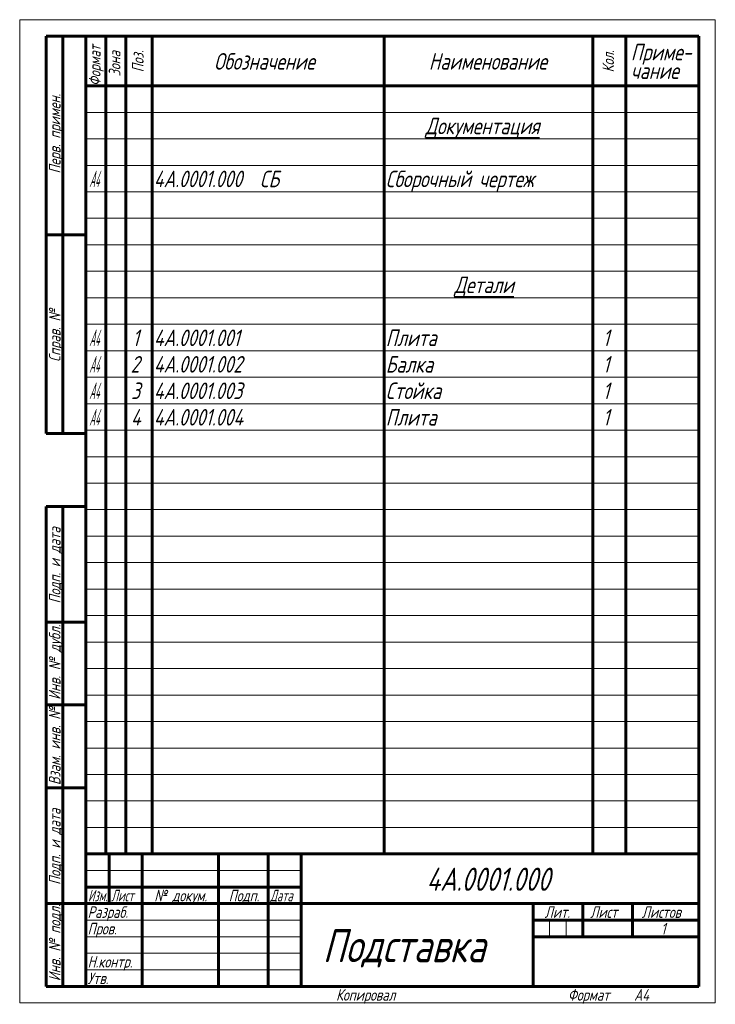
# Model space of a CAD drawing. Header units: millimetres. Extents: x 0 to 210, y -297 to 0.
import ezdxf

# ---------------------------------------------------------------- set-up
doc = ezdxf.new("R2010")
doc.units = ezdxf.units.MM
doc.linetypes.add('K5LT_BASIC', pattern=[0])
doc.linetypes.add('K5LT_THIN', pattern=[0])
doc.styles.add('KTEXTSTYLE', font='GOST_AU.SHX', dxfattribs={"width": 0.96, "height": 5})

# ---------------------------------------------------------------- blocks, each defined once
blk = doc.blocks.new('U0')
at = {"color": 7, "linetype": 'K5LT_THIN', "lineweight": 18}
for p, q in [((0, 0), (210, 0)), ((0, -297), (0, 0)), ((210, 0), (210, -297)), ((20, -28), (26, -28)), ((26, -28), (32, -28)), ((32, -28), (40, -28)), ((40, -28), (110, -28)), ((110, -28), (173, -28)), ((173, -28), (183, -28)), ((183, -28), (205, -28)), ((20, -36), (26, -36)), ((26, -36), (32, -36)), ((32, -36), (40, -36)), ((40, -36), (110, -36)), ((110, -36), (173, -36)), ((173, -36), (183, -36)), ((183, -36), (205, -36)), ((20, -44), (26, -44)), ((26, -44), (32, -44)), ((32, -44), (40, -44)), ((40, -44), (110, -44)), ((110, -44), (173, -44)), ((173, -44), (183, -44)), ((183, -44), (205, -44)), ((20, -52), (26, -52)), ((26, -52), (32, -52)), ((32, -52), (40, -52)), ((40, -52), (110, -52)), ((110, -52), (173, -52)), ((173, -52), (183, -52)), ((183, -52), (205, -52)), ((20, -60), (26, -60)), ((26, -60), (32, -60)), ((32, -60), (40, -60)), ((40, -60), (110, -60)), ((110, -60), (173, -60)), ((173, -60), (183, -60)), ((183, -60), (205, -60)), ((20, -68), (26, -68)), ((26, -68), (32, -68)), ((32, -68), (40, -68)), ((40, -68), (110, -68)), ((110, -68), (173, -68)), ((173, -68), (183, -68)), ((183, -68), (205, -68)), ((20, -76), (26, -76)), ((26, -76), (32, -76)), ((32, -76), (40, -76)), ((40, -76), (110, -76)), ((110, -76), (173, -76)), ((173, -76), (183, -76)), ((183, -76), (205, -76)), ((20, -84), (26, -84)), ((26, -84), (32, -84)), ((32, -84), (40, -84)), ((40, -84), (110, -84)), ((110, -84), (173, -84)), ((173, -84), (183, -84)), ((183, -84), (205, -84)), ((20, -92), (26, -92)), ((26, -92), (32, -92)), ((32, -92), (40, -92)), ((40, -92), (110, -92)), ((110, -92), (173, -92)), ((173, -92), (183, -92)), ((183, -92), (205, -92)), ((20, -100), (26, -100)), ((26, -100), (32, -100)), ((32, -100), (40, -100)), ((40, -100), (110, -100)), ((110, -100), (173, -100)), ((173, -100), (183, -100)), ((183, -100), (205, -100)), ((20, -108), (26, -108)), ((26, -108), (32, -108)), ((32, -108), (40, -108)), ((40, -108), (110, -108)), ((110, -108), (173, -108)), ((173, -108), (183, -108)), ((183, -108), (205, -108)), ((20, -116), (26, -116)), ((26, -116), (32, -116)), ((32, -116), (40, -116)), ((40, -116), (110, -116)), ((110, -116), (173, -116)), ((173, -116), (183, -116)), ((183, -116), (205, -116)), ((20, -124), (26, -124)), ((26, -124), (32, -124)), ((32, -124), (40, -124)), ((40, -124), (110, -124)), ((110, -124), (173, -124)), ((173, -124), (183, -124)), ((183, -124), (205, -124)), ((20, -132), (26, -132)), ((26, -132), (32, -132)), ((32, -132), (40, -132)), ((40, -132), (110, -132)), ((110, -132), (173, -132)), ((173, -132), (183, -132)), ((183, -132), (205, -132)), ((20, -140), (26, -140)), ((26, -140), (32, -140)), ((32, -140), (40, -140)), ((40, -140), (110, -140)), ((110, -140), (173, -140)), ((173, -140), (183, -140)), ((183, -140), (205, -140)), ((20, -148), (26, -148)), ((26, -148), (32, -148)), ((32, -148), (40, -148)), ((40, -148), (110, -148)), ((110, -148), (173, -148)), ((173, -148), (183, -148)), ((183, -148), (205, -148)), ((20, -156), (26, -156)), ((26, -156), (32, -156)), ((32, -156), (40, -156)), ((40, -156), (110, -156)), ((110, -156), (173, -156)), ((173, -156), (183, -156)), ((183, -156), (205, -156)), ((20, -164), (26, -164)), ((26, -164), (32, -164)), ((32, -164), (40, -164)), ((40, -164), (110, -164)), ((110, -164), (173, -164)), ((173, -164), (183, -164)), ((183, -164), (205, -164)), ((20, -172), (26, -172)), ((26, -172), (32, -172)), ((32, -172), (40, -172)), ((40, -172), (110, -172)), ((110, -172), (173, -172)), ((173, -172), (183, -172)), ((183, -172), (205, -172)), ((20, -180), (26, -180)), ((26, -180), (32, -180)), ((32, -180), (40, -180)), ((40, -180), (110, -180)), ((110, -180), (173, -180)), ((173, -180), (183, -180)), ((183, -180), (205, -180)), ((20, -188), (26, -188)), ((26, -188), (32, -188)), ((32, -188), (40, -188)), ((40, -188), (110, -188)), ((110, -188), (173, -188)), ((173, -188), (183, -188)), ((183, -188), (205, -188)), ((20, -196), (26, -196)), ((26, -196), (32, -196)), ((32, -196), (40, -196)), ((40, -196), (110, -196)), ((110, -196), (173, -196)), ((173, -196), (183, -196)), ((183, -196), (205, -196)), ((20, -204), (26, -204)), ((26, -204), (32, -204)), ((32, -204), (40, -204)), ((40, -204), (110, -204)), ((110, -204), (173, -204)), ((173, -204), (183, -204)), ((183, -204), (205, -204)), ((20, -212), (26, -212)), ((26, -212), (32, -212)), ((32, -212), (40, -212)), ((40, -212), (110, -212)), ((110, -212), (173, -212)), ((173, -212), (183, -212)), ((183, -212), (205, -212)), ((20, -220), (26, -220)), ((26, -220), (32, -220)), ((32, -220), (40, -220)), ((40, -220), (110, -220)), ((110, -220), (173, -220)), ((173, -220), (183, -220)), ((183, -220), (205, -220)), ((20, -228), (26, -228)), ((26, -228), (32, -228)), ((32, -228), (40, -228)), ((40, -228), (110, -228)), ((110, -228), (173, -228)), ((173, -228), (183, -228)), ((183, -228), (205, -228)), ((20, -236), (26, -236)), ((26, -236), (32, -236)), ((32, -236), (40, -236)), ((40, -236), (110, -236)), ((110, -236), (173, -236)), ((173, -236), (183, -236)), ((183, -236), (205, -236)), ((20, -244), (26, -244)), ((26, -244), (32, -244)), ((32, -244), (40, -244)), ((40, -244), (110, -244)), ((110, -244), (173, -244)), ((173, -244), (183, -244)), ((183, -244), (205, -244)), ((20, -257), (85, -257)), ((20, -272), (37, -272)), ((37, -272), (60, -272)), ((60, -272), (75, -272)), ((75, -272), (85, -272)), ((159.96, -277), (159.96, -272)), ((164.98, -277), (164.98, -272)), ((20, -277), (37, -277)), ((37, -277), (60, -277)), ((60, -277), (75, -277)), ((75, -277), (85, -277)), ((20, -282), (85, -282)), ((20, -287), (85, -287)), ((210, -297), (0, -297))]:
    blk.add_line(p, q, dxfattribs=at)
at = {"color": 150, "linetype": 'K5LT_BASIC', "lineweight": 60, "true_color": 0x0080ff}
for p, q in [((8, -125), (8, -5)), ((20, -5), (8, -5)), ((13, -125), (13, -5)), ((20, -5), (205, -5)), ((20, -292), (20, -5)), ((26, -5), (26, -20)), ((32, -5), (32, -20)), ((40, -5), (40, -20)), ((110, -5), (110, -20)), ((173, -5), (173, -20)), ((183, -5), (183, -20)), ((205, -5), (205, -292)), ((20, -20), (205, -20)), ((26, -20), (26, -28)), ((32, -20), (32, -28)), ((40, -20), (40, -28)), ((110, -20), (110, -28)), ((173, -20), (173, -28)), ((183, -20), (183, -28)), ((26, -28), (26, -36)), ((32, -28), (32, -36)), ((40, -28), (40, -36)), ((110, -28), (110, -36)), ((173, -28), (173, -36)), ((183, -28), (183, -36)), ((26, -36), (26, -44)), ((32, -36), (32, -44)), ((40, -36), (40, -44)), ((110, -36), (110, -44)), ((173, -36), (173, -44)), ((183, -36), (183, -44)), ((26, -44), (26, -52)), ((32, -44), (32, -52)), ((40, -44), (40, -52)), ((110, -44), (110, -52)), ((173, -44), (173, -52)), ((183, -44), (183, -52)), ((26, -52), (26, -60)), ((32, -52), (32, -60)), ((40, -52), (40, -60)), ((110, -52), (110, -60)), ((173, -52), (173, -60)), ((183, -52), (183, -60)), ((26, -60), (26, -68)), ((32, -60), (32, -68)), ((40, -60), (40, -68)), ((110, -60), (110, -68)), ((173, -60), (173, -68)), ((183, -60), (183, -68)), ((20, -65), (8, -65)), ((26, -68), (26, -76)), ((32, -68), (32, -76)), ((40, -68), (40, -76)), ((110, -68), (110, -76)), ((173, -68), (173, -76)), ((183, -68), (183, -76)), ((26, -76), (26, -84)), ((32, -76), (32, -84)), ((40, -76), (40, -84)), ((110, -76), (110, -84)), ((173, -76), (173, -84)), ((183, -76), (183, -84)), ((26, -84), (26, -92)), ((32, -84), (32, -92)), ((40, -84), (40, -92)), ((110, -84), (110, -92)), ((173, -84), (173, -92)), ((183, -84), (183, -92)), ((26, -92), (26, -100)), ((32, -92), (32, -100)), ((40, -92), (40, -100)), ((110, -92), (110, -100)), ((173, -92), (173, -100)), ((183, -92), (183, -100)), ((26, -100), (26, -108)), ((32, -100), (32, -108)), ((40, -100), (40, -108)), ((110, -100), (110, -108)), ((173, -100), (173, -108)), ((183, -100), (183, -108)), ((26, -108), (26, -116)), ((32, -108), (32, -116)), ((40, -108), (40, -116)), ((110, -108), (110, -116)), ((173, -108), (173, -116)), ((183, -108), (183, -116)), ((26, -116), (26, -124)), ((32, -116), (32, -124)), ((40, -116), (40, -124)), ((110, -116), (110, -124)), ((173, -116), (173, -124)), ((183, -116), (183, -124)), ((26, -124), (26, -132)), ((32, -124), (32, -132)), ((40, -124), (40, -132)), ((110, -124), (110, -132)), ((173, -124), (173, -132)), ((183, -124), (183, -132)), ((20, -125), (8, -125)), ((26, -132), (26, -140)), ((32, -132), (32, -140)), ((40, -132), (40, -140)), ((110, -132), (110, -140)), ((173, -132), (173, -140)), ((183, -132), (183, -140)), ((26, -140), (26, -148)), ((32, -140), (32, -148)), ((40, -140), (40, -148)), ((110, -140), (110, -148)), ((173, -140), (173, -148)), ((183, -140), (183, -148)), ((8, -292), (8, -147)), ((20, -147), (8, -147)), ((13, -292), (13, -147)), ((26, -148), (26, -156)), ((32, -148), (32, -156)), ((40, -148), (40, -156)), ((110, -148), (110, -156)), ((173, -148), (173, -156)), ((183, -148), (183, -156)), ((26, -156), (26, -164)), ((32, -156), (32, -164)), ((40, -156), (40, -164)), ((110, -156), (110, -164)), ((173, -156), (173, -164)), ((183, -156), (183, -164)), ((26, -164), (26, -172)), ((32, -164), (32, -172)), ((40, -164), (40, -172)), ((110, -164), (110, -172)), ((173, -164), (173, -172)), ((183, -164), (183, -172)), ((26, -172), (26, -180)), ((32, -172), (32, -180)), ((40, -172), (40, -180)), ((110, -172), (110, -180)), ((173, -172), (173, -180)), ((183, -172), (183, -180)), ((26, -180), (26, -188)), ((32, -180), (32, -188)), ((40, -180), (40, -188)), ((110, -180), (110, -188)), ((173, -180), (173, -188)), ((183, -180), (183, -188)), ((20, -182), (8, -182)), ((26, -188), (26, -196)), ((32, -188), (32, -196)), ((40, -188), (40, -196)), ((110, -188), (110, -196)), ((173, -188), (173, -196)), ((183, -188), (183, -196)), ((26, -196), (26, -204)), ((32, -196), (32, -204)), ((40, -196), (40, -204)), ((110, -196), (110, -204)), ((173, -196), (173, -204)), ((183, -196), (183, -204)), ((26, -204), (26, -212)), ((32, -204), (32, -212)), ((40, -204), (40, -212)), ((110, -204), (110, -212)), ((173, -204), (173, -212)), ((183, -204), (183, -212)), ((20, -207), (8, -207)), ((26, -212), (26, -220)), ((32, -212), (32, -220)), ((40, -212), (40, -220)), ((110, -212), (110, -220)), ((173, -212), (173, -220)), ((183, -212), (183, -220)), ((26, -220), (26, -228)), ((32, -220), (32, -228)), ((40, -220), (40, -228)), ((110, -220), (110, -228)), ((173, -220), (173, -228)), ((183, -220), (183, -228)), ((26, -228), (26, -236)), ((32, -228), (32, -236)), ((40, -228), (40, -236)), ((110, -228), (110, -236)), ((173, -228), (173, -236)), ((183, -228), (183, -236)), ((20, -232), (8, -232)), ((26, -236), (26, -244)), ((32, -236), (32, -244)), ((40, -236), (40, -244)), ((110, -236), (110, -244)), ((173, -236), (173, -244)), ((183, -236), (183, -244)), ((26, -244), (26, -252)), ((32, -244), (32, -252)), ((40, -244), (40, -252)), ((110, -244), (110, -252)), ((173, -244), (173, -252)), ((183, -244), (183, -252)), ((20, -252), (205, -252)), ((20, -292), (20, -252)), ((27, -267), (27, -252)), ((37, -277), (37, -252)), ((60, -277), (60, -252)), ((75, -277), (75, -252)), ((85, -292), (85, -252)), ((20, -262), (27, -262)), ((27, -262), (37, -262)), ((37, -262), (60, -262)), ((60, -262), (75, -262)), ((75, -262), (85, -262)), ((20, -267), (8, -267)), ((20, -267), (27, -267)), ((27, -267), (37, -267)), ((37, -267), (60, -267)), ((60, -267), (75, -267)), ((75, -267), (85, -267)), ((85, -267), (205, -267)), ((155, -292), (155, -267)), ((170, -277), (170, -267)), ((185, -277), (185, -267)), ((155, -272), (170, -272)), ((170, -272), (205, -272)), ((37, -292), (37, -277)), ((60, -292), (60, -277)), ((75, -292), (75, -277)), ((155, -277), (159.96, -277)), ((159.96, -277), (164.98, -277)), ((164.98, -277), (170, -277)), ((170, -277), (185, -277)), ((185, -277), (205, -277)), ((20, -292), (8, -292)), ((205, -292), (20, -292))]:
    blk.add_line(p, q, dxfattribs=at)
at = {"color": 7, "char_height": 3.5, "attachment_point": 1, "rotation": 90, "style": 'KTEXTSTYLE'}
for s, insert in [('\\H5.0;\\W1.000;\\Q15;\\Q15;\\W0.946;\\H3.50;Формат', (20.92, -20)), ('\\H5.0;\\W1.000;\\Q15;\\Q15;\\W0.965;\\H3.50;Зона', (26.92, -17.15)), ('\\H5.0;\\W1.000;\\Q15;\\Q15;\\W0.965;\\H3.50;Поз.', (33.92, -15.88)), ('\\H5.0;\\W1.000;\\Q15;\\Q15;\\W0.965;\\H3.50;Кол.', (175.92, -15.93)), ('\\H5.0;\\W1.000;\\Q15;\\Q15;\\W0.965;\\H3.50;Перв. примен.', (8.82, -46.48)), ('\\H5.0;\\W1.000;\\Q15;\\Q15;\\W0.965;\\H3.50;Справ. №', (8.82, -103.37)), ('\\H5.0;\\W1.000;\\Q15;\\Q15;\\W0.965;\\H3.50;Подп. и дата', (8.82, -176.34)), ('\\H5.0;\\W1.000;\\Q15;\\Q15;\\W0.965;\\H3.50;Инв. № дубл.', (8.82, -205.43)), ('\\H5.0;\\W1.000;\\Q15;\\Q15;\\W0.965;\\H3.50;Взам. инв. №', (8.82, -231.2)), ('\\H5.0;\\W1.000;\\Q15;\\Q15;\\W0.965;\\H3.50;Подп. и дата', (8.82, -261.34)), ('\\H5.0;\\W1.000;\\Q15;\\Q15;\\W0.965;\\H3.50;Инв. № подл.', (8.82, -290.43))]:
    blk.add_mtext(s, dxfattribs=dict(at, insert=insert))
at = {"color": 7, "attachment_point": 1, "style": 'KTEXTSTYLE'}
for s, insert, char_height in [('\\H5.0;\\W1.000;\\Q15;\\Q15;\\W0.965;Приме-', (184.5, -7.29), 5), ('\\H5.0;\\W1.000;\\Q15;\\Q15;\\W0.965;Обозначение', (58.68, -10.1), 5), ('\\H5.0;\\W1.000;\\Q15;\\Q15;\\W0.965;Наименование', (123.52, -10.1), 5), ('\\H5.0;\\W1.000;\\Q15;\\Q15;\\W0.965;чание', (184.5, -12.91), 5), ('\\H5.0;\\W1.000;\\Q15;\\L\\Q15;\\W0.965;Документация', (122.47, -29.6), 5), ('\\H5.0;\\W1.000;\\Q15;\\Q15;\\W0.441;A4', (20.99, -45.6), 5), ('\\H5.0;\\W1.000;\\Q15;\\Q15;\\W0.965;4А.0001.000', (40.5, -45.6), 5), ('\\H5.0;\\W1.000;\\Q15;\\Q15;\\W0.965; ', (70.4, -45.6), 5), ('\\H5.0;\\W1.000;\\Q15;\\Q15;\\W0.965;СБ', (72.51, -45.6), 5), ('\\H5.0;\\W1.000;\\Q15;\\Q15;\\W0.965;Сборочный чертеж', (110.5, -45.6), 5), ('\\H5.0;\\W1.000;\\Q15;\\L\\Q15;\\W0.965;Детали', (131.2, -77.6), 5), ('\\H5.0;\\W1.000;\\Q15;\\Q15;\\W0.441;A4', (20.99, -93.6), 5), ('\\H5.0;\\W1.000;\\Q15;\\Q15;\\W0.965;1', (34.03, -93.6), 5), ('\\H5.0;\\W1.000;\\Q15;\\Q15;\\W0.965;4А.0001.001', (40.5, -93.6), 5), ('\\H5.0;\\W1.000;\\Q15;\\Q15;\\W0.965;Плита', (110.5, -93.6), 5), ('\\H5.0;\\W1.000;\\Q15;\\Q15;\\W0.965;1', (176.03, -93.6), 5), ('\\H5.0;\\W1.000;\\Q15;\\Q15;\\W0.441;A4', (20.99, -101.6), 5), ('\\H5.0;\\W1.000;\\Q15;\\Q15;\\W0.965;2', (33.5, -101.6), 5), ('\\H5.0;\\W1.000;\\Q15;\\Q15;\\W0.965;4А.0001.002', (40.5, -101.6), 5), ('\\H5.0;\\W1.000;\\Q15;\\Q15;\\W0.965;Балка', (110.5, -101.6), 5), ('\\H5.0;\\W1.000;\\Q15;\\Q15;\\W0.965;1', (176.03, -101.6), 5), ('\\H5.0;\\W1.000;\\Q15;\\Q15;\\W0.441;A4', (20.99, -109.6), 5), ('\\H5.0;\\W1.000;\\Q15;\\Q15;\\W0.965;3', (33.63, -109.6), 5), ('\\H5.0;\\W1.000;\\Q15;\\Q15;\\W0.965;4А.0001.003', (40.5, -109.6), 5), ('\\H5.0;\\W1.000;\\Q15;\\Q15;\\W0.965;Стойка', (110.5, -109.6), 5), ('\\H5.0;\\W1.000;\\Q15;\\Q15;\\W0.965;1', (176.03, -109.6), 5), ('\\H5.0;\\W1.000;\\Q15;\\Q15;\\W0.441;A4', (20.99, -117.6), 5), ('\\H5.0;\\W1.000;\\Q15;\\Q15;\\W0.965;4', (33.57, -117.6), 5), ('\\H5.0;\\W1.000;\\Q15;\\Q15;\\W0.965;4А.0001.004', (40.5, -117.6), 5), ('\\H5.0;\\W1.000;\\Q15;\\Q15;\\W0.965;Плита', (110.5, -117.6), 5), ('\\H5.0;\\W1.000;\\Q15;\\Q15;\\W0.965;1', (176.03, -117.6), 5), ('\\H5.0;\\W1.000;\\Q15;\\Q15;\\W0.965;\\H7.00;4А.0001.000', (122.8, -256.14), 7), ('\\H5.0;\\W1.000;\\Q15;\\Q15;\\W0.784;\\H3.50;Изм.', (20.62, -262.82), 3.5), ('\\H5.0;\\W1.000;\\Q15;\\Q15;\\W0.799;\\H3.50;Лист', (27.61, -262.82), 3.5), ('\\H5.0;\\W1.000;\\Q15;\\Q15;\\W0.965;\\H3.50;№ докум.', (40.63, -262.82), 3.5), ('\\H5.0;\\W1.000;\\Q15;\\Q15;\\W0.965;\\H3.50;Подп.', (63.1, -262.82), 3.5), ('\\H5.0;\\W1.000;\\Q15;\\Q15;\\W0.799;\\H3.50;Дата', (75.61, -262.82), 3.5), ('\\H5.0;\\W1.000;\\Q15;\\Q15;\\W0.965;\\H3.50;Разраб.', (20.5, -267.82), 3.5), ('\\H5.0;\\W1.000;\\Q15;\\Q15;\\W0.965;\\H3.50;Лит.', (158.47, -267.82), 3.5), ('\\H5.0;\\W1.000;\\Q15;\\Q15;\\W0.965;\\H3.50;Лист', (172.23, -267.82), 3.5), ('\\H5.0;\\W1.000;\\Q15;\\Q15;\\W0.965;\\H3.50;Листов', (187.79, -267.82), 3.5), ('\\H5.0;\\W1.000;\\Q15;\\Q15;\\W0.965;\\H3.50;Пров.', (20.5, -272.82), 3.5), ('\\H5.0;\\W1.000;\\Q15;\\Q15;\\W0.965;\\H3.50;1', (193.62, -272.82), 3.5), ('\\H5.0;\\W1.000;\\Q15;\\Q15;\\W0.965;\\H10.00;Подставка', (91.46, -274.71), 10), ('\\H5.0;\\W1.000;\\Q15;\\Q15;\\W0.965;\\H3.50;Н.контр.', (20.5, -282.82), 3.5), ('\\H5.0;\\W1.000;\\Q15;\\Q15;\\W0.965;\\H3.50;Утв.', (20.5, -287.82), 3.5), ('\\H5.0;\\W1.000;\\Q15;\\Q15;\\W0.965;\\H3.50;Копировал', (95.5, -292.82), 3.5), ('\\H5.0;\\W1.000;\\Q15;\\Q15;\\W0.965;\\H3.50;Формат', (165.5, -292.82), 3.5), ('\\H5.0;\\W1.000;\\Q15;\\Q15;\\W0.965;\\H3.50;A4', (185.5, -292.82), 3.5)]:
    blk.add_mtext(s, dxfattribs=dict(at, insert=insert, char_height=char_height))

msp = doc.modelspace()

# ---------------------------------------------------------------- block references
msp.add_blockref('U0', (0, 0))

doc.saveas('drawing.dxf')
